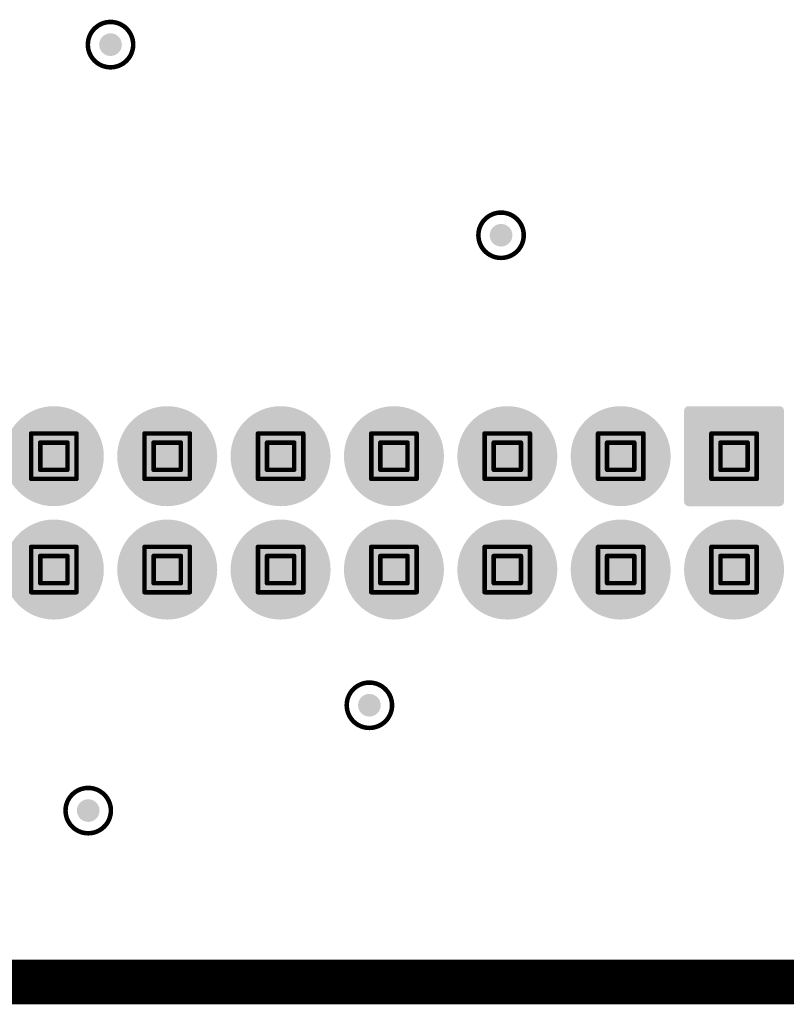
# Model space of a CAD drawing. Header units: inches. Extents: x -11.9 to 0, y -4.1 to 7.1.
# Tile 27 of 54: x -5.355 to -5.017, y 1.959 to 2.393. Entities that reach past the tile are written whole.
import ezdxf

# ---------------------------------------------------------------- set-up
doc = ezdxf.new("R2010")
doc.units = ezdxf.units.IN
doc.header["$MEASUREMENT"] = 0
for name, color, linetype in [('DrillDrawing', 1, 'Continuous'), ('Mechanical1', 6, 'Continuous'), ('MultiLayer', 9, 'Continuous'), ('PadHoleLayer', 156, 'Continuous'), ('ViaHoleLayer', 16, 'Continuous')]:
    doc.layers.add(name, color=color, linetype=linetype)

# ---------------------------------------------------------------- blocks, each defined once
blk = doc.blocks.new('FP_SHF_112_01_L_D_TH_HDR24_MFG_437')
at = {"layer": 'MultiLayer'}
h = blk.add_hatch(color=9, dxfattribs=at)
edge = h.paths.add_edge_path()
edge.add_arc((-0.275, 0.01496), 0.02205, 0, 360)
h = blk.add_hatch(color=9, dxfattribs=at)
edge = h.paths.add_edge_path()
edge.add_arc((-0.225, 0.01496), 0.02205, 0, 360)
h = blk.add_hatch(color=9, dxfattribs=at)
edge = h.paths.add_edge_path()
edge.add_arc((-0.175, 0.01496), 0.02205, 0, 360)
h = blk.add_hatch(color=9, dxfattribs=at)
edge = h.paths.add_edge_path()
edge.add_arc((-0.125, 0.01496), 0.02205, 0, 360)
h = blk.add_hatch(color=9, dxfattribs=at)
edge = h.paths.add_edge_path()
edge.add_arc((-0.075, 0.01496), 0.02205, 0, 360)
h = blk.add_hatch(color=9, dxfattribs=at)
edge = h.paths.add_edge_path()
edge.add_arc((-0.025, 0.01496), 0.02205, 0, 360)
h = blk.add_hatch(color=9, dxfattribs=at)
edge = h.paths.add_edge_path()
edge.add_arc((0.025, 0.01496), 0.02205, 0, 360)
h = blk.add_hatch(color=9, dxfattribs=at)
edge = h.paths.add_edge_path()
edge.add_arc((0.075, 0.01496), 0.02205, 0, 360)
h = blk.add_hatch(color=9, dxfattribs=at)
edge = h.paths.add_edge_path()
edge.add_arc((0.125, 0.01496), 0.02205, 0, 360)
h = blk.add_hatch(color=9, dxfattribs=at)
edge = h.paths.add_edge_path()
edge.add_arc((0.175, 0.01496), 0.02205, 0, 360)
h = blk.add_hatch(color=9, dxfattribs=at)
edge = h.paths.add_edge_path()
edge.add_arc((0.225, 0.01496), 0.02205, 0, 360)
h = blk.add_hatch(color=9, dxfattribs=at)
edge = h.paths.add_edge_path()
edge.add_arc((0.275, 0.01496), 0.02205, 0, 360)
h = blk.add_hatch(color=9, dxfattribs=at)
edge = h.paths.add_edge_path()
edge.add_arc((-0.29506, -0.01498), 0.00198, 90, 180)
edge.add_line((-0.29705, -0.01498), (-0.29705, -0.0551))
edge.add_arc((-0.29506, -0.0551), 0.00198, 180, 270)
edge.add_line((-0.29506, -0.05709), (-0.25494, -0.05709))
edge.add_arc((-0.25494, -0.0551), 0.00198, 270, 360)
edge.add_line((-0.25295, -0.0551), (-0.25295, -0.01498))
edge.add_arc((-0.25494, -0.01498), 0.00198, 0, 90)
edge.add_line((-0.25494, -0.01299), (-0.29506, -0.01299))
h = blk.add_hatch(color=9, dxfattribs=at)
edge = h.paths.add_edge_path()
edge.add_arc((-0.225, -0.03504), 0.02205, 0, 360)
h = blk.add_hatch(color=9, dxfattribs=at)
edge = h.paths.add_edge_path()
edge.add_arc((-0.175, -0.03504), 0.02205, 0, 360)
h = blk.add_hatch(color=9, dxfattribs=at)
edge = h.paths.add_edge_path()
edge.add_arc((-0.125, -0.03504), 0.02205, 0, 360)
h = blk.add_hatch(color=9, dxfattribs=at)
edge = h.paths.add_edge_path()
edge.add_arc((-0.075, -0.03504), 0.02205, 0, 360)
h = blk.add_hatch(color=9, dxfattribs=at)
edge = h.paths.add_edge_path()
edge.add_arc((-0.025, -0.03504), 0.02205, 0, 360)
h = blk.add_hatch(color=9, dxfattribs=at)
edge = h.paths.add_edge_path()
edge.add_arc((0.025, -0.03504), 0.02205, 0, 360)
h = blk.add_hatch(color=9, dxfattribs=at)
edge = h.paths.add_edge_path()
edge.add_arc((0.075, -0.03504), 0.02205, 0, 360)
h = blk.add_hatch(color=9, dxfattribs=at)
edge = h.paths.add_edge_path()
edge.add_arc((0.125, -0.03504), 0.02205, 0, 360)
h = blk.add_hatch(color=9, dxfattribs=at)
edge = h.paths.add_edge_path()
edge.add_arc((0.175, -0.03504), 0.02205, 0, 360)
h = blk.add_hatch(color=9, dxfattribs=at)
edge = h.paths.add_edge_path()
edge.add_arc((0.225, -0.03504), 0.02205, 0, 360)
h = blk.add_hatch(color=9, dxfattribs=at)
edge = h.paths.add_edge_path()
edge.add_arc((0.275, -0.03504), 0.02205, 0, 360)
at = {"layer": 'PadHoleLayer'}
h = blk.add_hatch(color=156, dxfattribs=at)
edge = h.paths.add_edge_path()
edge.add_arc((-0.275, 0.01496), 0.01457, 0, 360)
h = blk.add_hatch(color=156, dxfattribs=at)
edge = h.paths.add_edge_path()
edge.add_arc((-0.225, 0.01496), 0.01457, 0, 360)
h = blk.add_hatch(color=156, dxfattribs=at)
edge = h.paths.add_edge_path()
edge.add_arc((-0.175, 0.01496), 0.01457, 0, 360)
h = blk.add_hatch(color=156, dxfattribs=at)
edge = h.paths.add_edge_path()
edge.add_arc((-0.125, 0.01496), 0.01457, 0, 360)
h = blk.add_hatch(color=156, dxfattribs=at)
edge = h.paths.add_edge_path()
edge.add_arc((-0.075, 0.01496), 0.01457, 0, 360)
h = blk.add_hatch(color=156, dxfattribs=at)
edge = h.paths.add_edge_path()
edge.add_arc((-0.025, 0.01496), 0.01457, 0, 360)
h = blk.add_hatch(color=156, dxfattribs=at)
edge = h.paths.add_edge_path()
edge.add_arc((0.025, 0.01496), 0.01457, 0, 360)
h = blk.add_hatch(color=156, dxfattribs=at)
edge = h.paths.add_edge_path()
edge.add_arc((0.075, 0.01496), 0.01457, 0, 360)
h = blk.add_hatch(color=156, dxfattribs=at)
edge = h.paths.add_edge_path()
edge.add_arc((0.125, 0.01496), 0.01457, 0, 360)
h = blk.add_hatch(color=156, dxfattribs=at)
edge = h.paths.add_edge_path()
edge.add_arc((0.175, 0.01496), 0.01457, 0, 360)
h = blk.add_hatch(color=156, dxfattribs=at)
edge = h.paths.add_edge_path()
edge.add_arc((0.225, 0.01496), 0.01457, 0, 360)
h = blk.add_hatch(color=156, dxfattribs=at)
edge = h.paths.add_edge_path()
edge.add_arc((0.275, 0.01496), 0.01457, 0, 360)
h = blk.add_hatch(color=156, dxfattribs=at)
edge = h.paths.add_edge_path()
edge.add_arc((-0.275, -0.03504), 0.01457, 0, 360)
h = blk.add_hatch(color=156, dxfattribs=at)
edge = h.paths.add_edge_path()
edge.add_arc((-0.225, -0.03504), 0.01457, 0, 360)
h = blk.add_hatch(color=156, dxfattribs=at)
edge = h.paths.add_edge_path()
edge.add_arc((-0.175, -0.03504), 0.01457, 0, 360)
h = blk.add_hatch(color=156, dxfattribs=at)
edge = h.paths.add_edge_path()
edge.add_arc((-0.125, -0.03504), 0.01457, 0, 360)
h = blk.add_hatch(color=156, dxfattribs=at)
edge = h.paths.add_edge_path()
edge.add_arc((-0.075, -0.03504), 0.01457, 0, 360)
h = blk.add_hatch(color=156, dxfattribs=at)
edge = h.paths.add_edge_path()
edge.add_arc((-0.025, -0.03504), 0.01457, 0, 360)
h = blk.add_hatch(color=156, dxfattribs=at)
edge = h.paths.add_edge_path()
edge.add_arc((0.025, -0.03504), 0.01457, 0, 360)
h = blk.add_hatch(color=156, dxfattribs=at)
edge = h.paths.add_edge_path()
edge.add_arc((0.075, -0.03504), 0.01457, 0, 360)
h = blk.add_hatch(color=156, dxfattribs=at)
edge = h.paths.add_edge_path()
edge.add_arc((0.125, -0.03504), 0.01457, 0, 360)
h = blk.add_hatch(color=156, dxfattribs=at)
edge = h.paths.add_edge_path()
edge.add_arc((0.175, -0.03504), 0.01457, 0, 360)
h = blk.add_hatch(color=156, dxfattribs=at)
edge = h.paths.add_edge_path()
edge.add_arc((0.225, -0.03504), 0.01457, 0, 360)
h = blk.add_hatch(color=156, dxfattribs=at)
edge = h.paths.add_edge_path()
edge.add_arc((0.275, -0.03504), 0.01457, 0, 360)

msp = doc.modelspace()

# ---------------------------------------------------------------- hatches: boundary and pattern name
at = {"layer": 'ViaHoleLayer'}
h = msp.add_hatch(color=16, dxfattribs=at)
edge = h.paths.add_edge_path()
edge.add_arc((-5.31496, 2.38189), 0.005, 0, 360)
h = msp.add_hatch(color=16, dxfattribs=at)
edge = h.paths.add_edge_path()
edge.add_arc((-5.14272, 2.29783), 0.005, 0, 360)
h = msp.add_hatch(color=16, dxfattribs=at)
edge = h.paths.add_edge_path()
edge.add_arc((-5.20079, 2.09055), 0.005, 0, 360)
h = msp.add_hatch(color=16, dxfattribs=at)
edge = h.paths.add_edge_path()
edge.add_arc((-5.3248, 2.04409), 0.005, 0, 360)

# ---------------------------------------------------------------- linework, layer by layer
at = {"layer": 'DrillDrawing'}
for points, const_width in [([(-5.30496, 2.38189, 1), (-5.32496, 2.38189, 1)], 0.002), ([(-5.32546, 2.38189, 1), (-5.32446, 2.38189, 1)], 0.001), ([(-5.30546, 2.38189, 1), (-5.30446, 2.38189, 1)], 0.001), ([(-5.13272, 2.29783, 1), (-5.15272, 2.29783, 1)], 0.002), ([(-5.15322, 2.29783, 1), (-5.15222, 2.29783, 1)], 0.001), ([(-5.13322, 2.29783, 1), (-5.13222, 2.29783, 1)], 0.001), ([(-5.35046, 2.21039, 1), (-5.34946, 2.21039, 1)], 0.001), ([(-5.35046, 2.21039, 1), (-5.34946, 2.21039, 1)], 0.001), ([(-5.33046, 2.21039, 1), (-5.32946, 2.21039, 1)], 0.001), ([(-5.33046, 2.21039, 1), (-5.32946, 2.21039, 1)], 0.001), ([(-5.30046, 2.21039, 1), (-5.29946, 2.21039, 1)], 0.001), ([(-5.30046, 2.21039, 1), (-5.29946, 2.21039, 1)], 0.001), ([(-5.28046, 2.21039, 1), (-5.27946, 2.21039, 1)], 0.001), ([(-5.28046, 2.21039, 1), (-5.27946, 2.21039, 1)], 0.001), ([(-5.25046, 2.21039, 1), (-5.24946, 2.21039, 1)], 0.001), ([(-5.25046, 2.21039, 1), (-5.24946, 2.21039, 1)], 0.001), ([(-5.23046, 2.21039, 1), (-5.22946, 2.21039, 1)], 0.001), ([(-5.23046, 2.21039, 1), (-5.22946, 2.21039, 1)], 0.001), ([(-5.20046, 2.21039, 1), (-5.19946, 2.21039, 1)], 0.001), ([(-5.20046, 2.21039, 1), (-5.19946, 2.21039, 1)], 0.001), ([(-5.18046, 2.21039, 1), (-5.17946, 2.21039, 1)], 0.001), ([(-5.18046, 2.21039, 1), (-5.17946, 2.21039, 1)], 0.001), ([(-5.15046, 2.21039, 1), (-5.14946, 2.21039, 1)], 0.001), ([(-5.15046, 2.21039, 1), (-5.14946, 2.21039, 1)], 0.001), ([(-5.13046, 2.21039, 1), (-5.12946, 2.21039, 1)], 0.001), ([(-5.13046, 2.21039, 1), (-5.12946, 2.21039, 1)], 0.001), ([(-5.10046, 2.21039, 1), (-5.09946, 2.21039, 1)], 0.001), ([(-5.10046, 2.21039, 1), (-5.09946, 2.21039, 1)], 0.001), ([(-5.08046, 2.21039, 1), (-5.07946, 2.21039, 1)], 0.001), ([(-5.08046, 2.21039, 1), (-5.07946, 2.21039, 1)], 0.001), ([(-5.05046, 2.21039, 1), (-5.04946, 2.21039, 1)], 0.001), ([(-5.05046, 2.21039, 1), (-5.04946, 2.21039, 1)], 0.001), ([(-5.03046, 2.21039, 1), (-5.02946, 2.21039, 1)], 0.001), ([(-5.03046, 2.21039, 1), (-5.02946, 2.21039, 1)], 0.001), ([(-5.34646, 2.20639, 1), (-5.34546, 2.20639, 1)], 0.001), ([(-5.34646, 2.20639, 1), (-5.34546, 2.20639, 1)], 0.001), ([(-5.33446, 2.20639, 1), (-5.33346, 2.20639, 1)], 0.001), ([(-5.33446, 2.20639, 1), (-5.33346, 2.20639, 1)], 0.001), ([(-5.29646, 2.20639, 1), (-5.29546, 2.20639, 1)], 0.001), ([(-5.29646, 2.20639, 1), (-5.29546, 2.20639, 1)], 0.001), ([(-5.28446, 2.20639, 1), (-5.28346, 2.20639, 1)], 0.001), ([(-5.28446, 2.20639, 1), (-5.28346, 2.20639, 1)], 0.001), ([(-5.24646, 2.20639, 1), (-5.24546, 2.20639, 1)], 0.001), ([(-5.24646, 2.20639, 1), (-5.24546, 2.20639, 1)], 0.001), ([(-5.23446, 2.20639, 1), (-5.23346, 2.20639, 1)], 0.001), ([(-5.23446, 2.20639, 1), (-5.23346, 2.20639, 1)], 0.001), ([(-5.19646, 2.20639, 1), (-5.19546, 2.20639, 1)], 0.001), ([(-5.19646, 2.20639, 1), (-5.19546, 2.20639, 1)], 0.001), ([(-5.18446, 2.20639, 1), (-5.18346, 2.20639, 1)], 0.001), ([(-5.18446, 2.20639, 1), (-5.18346, 2.20639, 1)], 0.001), ([(-5.14646, 2.20639, 1), (-5.14546, 2.20639, 1)], 0.001), ([(-5.14646, 2.20639, 1), (-5.14546, 2.20639, 1)], 0.001), ([(-5.13446, 2.20639, 1), (-5.13346, 2.20639, 1)], 0.001), ([(-5.13446, 2.20639, 1), (-5.13346, 2.20639, 1)], 0.001), ([(-5.09646, 2.20639, 1), (-5.09546, 2.20639, 1)], 0.001), ([(-5.09646, 2.20639, 1), (-5.09546, 2.20639, 1)], 0.001), ([(-5.08446, 2.20639, 1), (-5.08346, 2.20639, 1)], 0.001), ([(-5.08446, 2.20639, 1), (-5.08346, 2.20639, 1)], 0.001), ([(-5.04646, 2.20639, 1), (-5.04546, 2.20639, 1)], 0.001), ([(-5.04646, 2.20639, 1), (-5.04546, 2.20639, 1)], 0.001), ([(-5.03446, 2.20639, 1), (-5.03346, 2.20639, 1)], 0.001), ([(-5.03446, 2.20639, 1), (-5.03346, 2.20639, 1)], 0.001), ([(-5.34646, 2.19439, 1), (-5.34546, 2.19439, 1)], 0.001), ([(-5.34646, 2.19439, 1), (-5.34546, 2.19439, 1)], 0.001), ([(-5.33446, 2.19439, 1), (-5.33346, 2.19439, 1)], 0.001), ([(-5.33446, 2.19439, 1), (-5.33346, 2.19439, 1)], 0.001), ([(-5.29646, 2.19439, 1), (-5.29546, 2.19439, 1)], 0.001), ([(-5.29646, 2.19439, 1), (-5.29546, 2.19439, 1)], 0.001), ([(-5.28446, 2.19439, 1), (-5.28346, 2.19439, 1)], 0.001), ([(-5.28446, 2.19439, 1), (-5.28346, 2.19439, 1)], 0.001), ([(-5.24646, 2.19439, 1), (-5.24546, 2.19439, 1)], 0.001), ([(-5.24646, 2.19439, 1), (-5.24546, 2.19439, 1)], 0.001), ([(-5.23446, 2.19439, 1), (-5.23346, 2.19439, 1)], 0.001), ([(-5.23446, 2.19439, 1), (-5.23346, 2.19439, 1)], 0.001), ([(-5.19646, 2.19439, 1), (-5.19546, 2.19439, 1)], 0.001), ([(-5.19646, 2.19439, 1), (-5.19546, 2.19439, 1)], 0.001), ([(-5.18446, 2.19439, 1), (-5.18346, 2.19439, 1)], 0.001), ([(-5.18446, 2.19439, 1), (-5.18346, 2.19439, 1)], 0.001), ([(-5.14646, 2.19439, 1), (-5.14546, 2.19439, 1)], 0.001), ([(-5.14646, 2.19439, 1), (-5.14546, 2.19439, 1)], 0.001), ([(-5.13446, 2.19439, 1), (-5.13346, 2.19439, 1)], 0.001), ([(-5.13446, 2.19439, 1), (-5.13346, 2.19439, 1)], 0.001), ([(-5.09646, 2.19439, 1), (-5.09546, 2.19439, 1)], 0.001), ([(-5.09646, 2.19439, 1), (-5.09546, 2.19439, 1)], 0.001), ([(-5.08446, 2.19439, 1), (-5.08346, 2.19439, 1)], 0.001), ([(-5.08446, 2.19439, 1), (-5.08346, 2.19439, 1)], 0.001), ([(-5.04646, 2.19439, 1), (-5.04546, 2.19439, 1)], 0.001), ([(-5.04646, 2.19439, 1), (-5.04546, 2.19439, 1)], 0.001), ([(-5.03446, 2.19439, 1), (-5.03346, 2.19439, 1)], 0.001), ([(-5.03446, 2.19439, 1), (-5.03346, 2.19439, 1)], 0.001), ([(-5.35046, 2.19039, 1), (-5.34946, 2.19039, 1)], 0.001), ([(-5.35046, 2.19039, 1), (-5.34946, 2.19039, 1)], 0.001), ([(-5.33046, 2.19039, 1), (-5.32946, 2.19039, 1)], 0.001), ([(-5.33046, 2.19039, 1), (-5.32946, 2.19039, 1)], 0.001), ([(-5.30046, 2.19039, 1), (-5.29946, 2.19039, 1)], 0.001), ([(-5.30046, 2.19039, 1), (-5.29946, 2.19039, 1)], 0.001), ([(-5.28046, 2.19039, 1), (-5.27946, 2.19039, 1)], 0.001), ([(-5.28046, 2.19039, 1), (-5.27946, 2.19039, 1)], 0.001), ([(-5.25046, 2.19039, 1), (-5.24946, 2.19039, 1)], 0.001), ([(-5.25046, 2.19039, 1), (-5.24946, 2.19039, 1)], 0.001), ([(-5.23046, 2.19039, 1), (-5.22946, 2.19039, 1)], 0.001), ([(-5.23046, 2.19039, 1), (-5.22946, 2.19039, 1)], 0.001), ([(-5.20046, 2.19039, 1), (-5.19946, 2.19039, 1)], 0.001), ([(-5.20046, 2.19039, 1), (-5.19946, 2.19039, 1)], 0.001), ([(-5.18046, 2.19039, 1), (-5.17946, 2.19039, 1)], 0.001), ([(-5.18046, 2.19039, 1), (-5.17946, 2.19039, 1)], 0.001), ([(-5.15046, 2.19039, 1), (-5.14946, 2.19039, 1)], 0.001), ([(-5.15046, 2.19039, 1), (-5.14946, 2.19039, 1)], 0.001), ([(-5.13046, 2.19039, 1), (-5.12946, 2.19039, 1)], 0.001), ([(-5.13046, 2.19039, 1), (-5.12946, 2.19039, 1)], 0.001), ([(-5.10046, 2.19039, 1), (-5.09946, 2.19039, 1)], 0.001), ([(-5.10046, 2.19039, 1), (-5.09946, 2.19039, 1)], 0.001), ([(-5.08046, 2.19039, 1), (-5.07946, 2.19039, 1)], 0.001), ([(-5.08046, 2.19039, 1), (-5.07946, 2.19039, 1)], 0.001), ([(-5.05046, 2.19039, 1), (-5.04946, 2.19039, 1)], 0.001), ([(-5.05046, 2.19039, 1), (-5.04946, 2.19039, 1)], 0.001), ([(-5.03046, 2.19039, 1), (-5.02946, 2.19039, 1)], 0.001), ([(-5.03046, 2.19039, 1), (-5.02946, 2.19039, 1)], 0.001), ([(-5.35046, 2.16039, 1), (-5.34946, 2.16039, 1)], 0.001), ([(-5.35046, 2.16039, 1), (-5.34946, 2.16039, 1)], 0.001), ([(-5.33046, 2.16039, 1), (-5.32946, 2.16039, 1)], 0.001), ([(-5.33046, 2.16039, 1), (-5.32946, 2.16039, 1)], 0.001), ([(-5.30046, 2.16039, 1), (-5.29946, 2.16039, 1)], 0.001), ([(-5.30046, 2.16039, 1), (-5.29946, 2.16039, 1)], 0.001), ([(-5.28046, 2.16039, 1), (-5.27946, 2.16039, 1)], 0.001), ([(-5.28046, 2.16039, 1), (-5.27946, 2.16039, 1)], 0.001), ([(-5.25046, 2.16039, 1), (-5.24946, 2.16039, 1)], 0.001), ([(-5.25046, 2.16039, 1), (-5.24946, 2.16039, 1)], 0.001), ([(-5.23046, 2.16039, 1), (-5.22946, 2.16039, 1)], 0.001), ([(-5.23046, 2.16039, 1), (-5.22946, 2.16039, 1)], 0.001), ([(-5.20046, 2.16039, 1), (-5.19946, 2.16039, 1)], 0.001), ([(-5.20046, 2.16039, 1), (-5.19946, 2.16039, 1)], 0.001), ([(-5.18046, 2.16039, 1), (-5.17946, 2.16039, 1)], 0.001), ([(-5.18046, 2.16039, 1), (-5.17946, 2.16039, 1)], 0.001), ([(-5.15046, 2.16039, 1), (-5.14946, 2.16039, 1)], 0.001), ([(-5.15046, 2.16039, 1), (-5.14946, 2.16039, 1)], 0.001), ([(-5.13046, 2.16039, 1), (-5.12946, 2.16039, 1)], 0.001), ([(-5.13046, 2.16039, 1), (-5.12946, 2.16039, 1)], 0.001), ([(-5.10046, 2.16039, 1), (-5.09946, 2.16039, 1)], 0.001), ([(-5.10046, 2.16039, 1), (-5.09946, 2.16039, 1)], 0.001), ([(-5.08046, 2.16039, 1), (-5.07946, 2.16039, 1)], 0.001), ([(-5.08046, 2.16039, 1), (-5.07946, 2.16039, 1)], 0.001), ([(-5.05046, 2.16039, 1), (-5.04946, 2.16039, 1)], 0.001), ([(-5.05046, 2.16039, 1), (-5.04946, 2.16039, 1)], 0.001), ([(-5.03046, 2.16039, 1), (-5.02946, 2.16039, 1)], 0.001), ([(-5.03046, 2.16039, 1), (-5.02946, 2.16039, 1)], 0.001), ([(-5.34646, 2.15639, 1), (-5.34546, 2.15639, 1)], 0.001), ([(-5.34646, 2.15639, 1), (-5.34546, 2.15639, 1)], 0.001), ([(-5.33446, 2.15639, 1), (-5.33346, 2.15639, 1)], 0.001), ([(-5.33446, 2.15639, 1), (-5.33346, 2.15639, 1)], 0.001), ([(-5.29646, 2.15639, 1), (-5.29546, 2.15639, 1)], 0.001), ([(-5.29646, 2.15639, 1), (-5.29546, 2.15639, 1)], 0.001), ([(-5.28446, 2.15639, 1), (-5.28346, 2.15639, 1)], 0.001), ([(-5.28446, 2.15639, 1), (-5.28346, 2.15639, 1)], 0.001), ([(-5.24646, 2.15639, 1), (-5.24546, 2.15639, 1)], 0.001), ([(-5.24646, 2.15639, 1), (-5.24546, 2.15639, 1)], 0.001), ([(-5.23446, 2.15639, 1), (-5.23346, 2.15639, 1)], 0.001), ([(-5.23446, 2.15639, 1), (-5.23346, 2.15639, 1)], 0.001), ([(-5.19646, 2.15639, 1), (-5.19546, 2.15639, 1)], 0.001), ([(-5.19646, 2.15639, 1), (-5.19546, 2.15639, 1)], 0.001), ([(-5.18446, 2.15639, 1), (-5.18346, 2.15639, 1)], 0.001), ([(-5.18446, 2.15639, 1), (-5.18346, 2.15639, 1)], 0.001), ([(-5.14646, 2.15639, 1), (-5.14546, 2.15639, 1)], 0.001), ([(-5.14646, 2.15639, 1), (-5.14546, 2.15639, 1)], 0.001), ([(-5.13446, 2.15639, 1), (-5.13346, 2.15639, 1)], 0.001), ([(-5.13446, 2.15639, 1), (-5.13346, 2.15639, 1)], 0.001), ([(-5.09646, 2.15639, 1), (-5.09546, 2.15639, 1)], 0.001), ([(-5.09646, 2.15639, 1), (-5.09546, 2.15639, 1)], 0.001), ([(-5.08446, 2.15639, 1), (-5.08346, 2.15639, 1)], 0.001), ([(-5.08446, 2.15639, 1), (-5.08346, 2.15639, 1)], 0.001), ([(-5.04646, 2.15639, 1), (-5.04546, 2.15639, 1)], 0.001), ([(-5.04646, 2.15639, 1), (-5.04546, 2.15639, 1)], 0.001), ([(-5.03446, 2.15639, 1), (-5.03346, 2.15639, 1)], 0.001), ([(-5.03446, 2.15639, 1), (-5.03346, 2.15639, 1)], 0.001), ([(-5.34646, 2.14439, 1), (-5.34546, 2.14439, 1)], 0.001), ([(-5.34646, 2.14439, 1), (-5.34546, 2.14439, 1)], 0.001), ([(-5.33446, 2.14439, 1), (-5.33346, 2.14439, 1)], 0.001), ([(-5.33446, 2.14439, 1), (-5.33346, 2.14439, 1)], 0.001), ([(-5.29646, 2.14439, 1), (-5.29546, 2.14439, 1)], 0.001), ([(-5.29646, 2.14439, 1), (-5.29546, 2.14439, 1)], 0.001), ([(-5.28446, 2.14439, 1), (-5.28346, 2.14439, 1)], 0.001), ([(-5.28446, 2.14439, 1), (-5.28346, 2.14439, 1)], 0.001), ([(-5.24646, 2.14439, 1), (-5.24546, 2.14439, 1)], 0.001), ([(-5.24646, 2.14439, 1), (-5.24546, 2.14439, 1)], 0.001), ([(-5.23446, 2.14439, 1), (-5.23346, 2.14439, 1)], 0.001), ([(-5.23446, 2.14439, 1), (-5.23346, 2.14439, 1)], 0.001), ([(-5.19646, 2.14439, 1), (-5.19546, 2.14439, 1)], 0.001), ([(-5.19646, 2.14439, 1), (-5.19546, 2.14439, 1)], 0.001), ([(-5.18446, 2.14439, 1), (-5.18346, 2.14439, 1)], 0.001), ([(-5.18446, 2.14439, 1), (-5.18346, 2.14439, 1)], 0.001), ([(-5.14646, 2.14439, 1), (-5.14546, 2.14439, 1)], 0.001), ([(-5.14646, 2.14439, 1), (-5.14546, 2.14439, 1)], 0.001), ([(-5.13446, 2.14439, 1), (-5.13346, 2.14439, 1)], 0.001), ([(-5.13446, 2.14439, 1), (-5.13346, 2.14439, 1)], 0.001), ([(-5.09646, 2.14439, 1), (-5.09546, 2.14439, 1)], 0.001), ([(-5.09646, 2.14439, 1), (-5.09546, 2.14439, 1)], 0.001), ([(-5.08446, 2.14439, 1), (-5.08346, 2.14439, 1)], 0.001), ([(-5.08446, 2.14439, 1), (-5.08346, 2.14439, 1)], 0.001), ([(-5.04646, 2.14439, 1), (-5.04546, 2.14439, 1)], 0.001), ([(-5.04646, 2.14439, 1), (-5.04546, 2.14439, 1)], 0.001), ([(-5.03446, 2.14439, 1), (-5.03346, 2.14439, 1)], 0.001), ([(-5.03446, 2.14439, 1), (-5.03346, 2.14439, 1)], 0.001), ([(-5.35046, 2.14039, 1), (-5.34946, 2.14039, 1)], 0.001), ([(-5.35046, 2.14039, 1), (-5.34946, 2.14039, 1)], 0.001), ([(-5.33046, 2.14039, 1), (-5.32946, 2.14039, 1)], 0.001), ([(-5.33046, 2.14039, 1), (-5.32946, 2.14039, 1)], 0.001), ([(-5.30046, 2.14039, 1), (-5.29946, 2.14039, 1)], 0.001), ([(-5.30046, 2.14039, 1), (-5.29946, 2.14039, 1)], 0.001), ([(-5.28046, 2.14039, 1), (-5.27946, 2.14039, 1)], 0.001), ([(-5.28046, 2.14039, 1), (-5.27946, 2.14039, 1)], 0.001), ([(-5.25046, 2.14039, 1), (-5.24946, 2.14039, 1)], 0.001), ([(-5.25046, 2.14039, 1), (-5.24946, 2.14039, 1)], 0.001), ([(-5.23046, 2.14039, 1), (-5.22946, 2.14039, 1)], 0.001), ([(-5.23046, 2.14039, 1), (-5.22946, 2.14039, 1)], 0.001), ([(-5.20046, 2.14039, 1), (-5.19946, 2.14039, 1)], 0.001), ([(-5.20046, 2.14039, 1), (-5.19946, 2.14039, 1)], 0.001), ([(-5.18046, 2.14039, 1), (-5.17946, 2.14039, 1)], 0.001), ([(-5.18046, 2.14039, 1), (-5.17946, 2.14039, 1)], 0.001), ([(-5.15046, 2.14039, 1), (-5.14946, 2.14039, 1)], 0.001), ([(-5.15046, 2.14039, 1), (-5.14946, 2.14039, 1)], 0.001), ([(-5.13046, 2.14039, 1), (-5.12946, 2.14039, 1)], 0.001), ([(-5.13046, 2.14039, 1), (-5.12946, 2.14039, 1)], 0.001), ([(-5.10046, 2.14039, 1), (-5.09946, 2.14039, 1)], 0.001), ([(-5.10046, 2.14039, 1), (-5.09946, 2.14039, 1)], 0.001), ([(-5.08046, 2.14039, 1), (-5.07946, 2.14039, 1)], 0.001), ([(-5.08046, 2.14039, 1), (-5.07946, 2.14039, 1)], 0.001), ([(-5.05046, 2.14039, 1), (-5.04946, 2.14039, 1)], 0.001), ([(-5.05046, 2.14039, 1), (-5.04946, 2.14039, 1)], 0.001), ([(-5.03046, 2.14039, 1), (-5.02946, 2.14039, 1)], 0.001), ([(-5.03046, 2.14039, 1), (-5.02946, 2.14039, 1)], 0.001), ([(-5.19079, 2.09055, 1), (-5.21079, 2.09055, 1)], 0.002), ([(-5.21129, 2.09055, 1), (-5.21029, 2.09055, 1)], 0.001), ([(-5.19129, 2.09055, 1), (-5.19029, 2.09055, 1)], 0.001), ([(-5.3148, 2.04409, 1), (-5.3348, 2.04409, 1)], 0.002), ([(-5.3353, 2.04409, 1), (-5.3343, 2.04409, 1)], 0.001), ([(-5.3153, 2.04409, 1), (-5.3143, 2.04409, 1)], 0.001)]:
    msp.add_lwpolyline(points, format="xyb", close=True, dxfattribs=dict(at, const_width=const_width))
at = {"layer": 'DrillDrawing', "const_width": 0.002}
for points in [[(-5.34996, 2.21039), (-5.32996, 2.21039)], [(-5.34996, 2.19039), (-5.34996, 2.21039)], [(-5.32996, 2.19039), (-5.32996, 2.21039)], [(-5.29996, 2.21039), (-5.27996, 2.21039)], [(-5.29996, 2.19039), (-5.29996, 2.21039)], [(-5.27996, 2.19039), (-5.27996, 2.21039)], [(-5.24996, 2.21039), (-5.22996, 2.21039)], [(-5.24996, 2.19039), (-5.24996, 2.21039)], [(-5.22996, 2.19039), (-5.22996, 2.21039)], [(-5.19996, 2.21039), (-5.17996, 2.21039)], [(-5.19996, 2.19039), (-5.19996, 2.21039)], [(-5.17996, 2.19039), (-5.17996, 2.21039)], [(-5.14996, 2.21039), (-5.12996, 2.21039)], [(-5.14996, 2.19039), (-5.14996, 2.21039)], [(-5.12996, 2.19039), (-5.12996, 2.21039)], [(-5.09996, 2.21039), (-5.07996, 2.21039)], [(-5.09996, 2.19039), (-5.09996, 2.21039)], [(-5.07996, 2.19039), (-5.07996, 2.21039)], [(-5.04996, 2.21039), (-5.02996, 2.21039)], [(-5.04996, 2.19039), (-5.04996, 2.21039)], [(-5.02996, 2.19039), (-5.02996, 2.21039)], [(-5.34596, 2.20639), (-5.33396, 2.20639)], [(-5.34596, 2.19439), (-5.34596, 2.20639)], [(-5.33396, 2.19439), (-5.33396, 2.20639)], [(-5.29596, 2.20639), (-5.28396, 2.20639)], [(-5.29596, 2.19439), (-5.29596, 2.20639)], [(-5.28396, 2.19439), (-5.28396, 2.20639)], [(-5.24596, 2.20639), (-5.23396, 2.20639)], [(-5.24596, 2.19439), (-5.24596, 2.20639)], [(-5.23396, 2.19439), (-5.23396, 2.20639)], [(-5.19596, 2.20639), (-5.18396, 2.20639)], [(-5.19596, 2.19439), (-5.19596, 2.20639)], [(-5.18396, 2.19439), (-5.18396, 2.20639)], [(-5.14596, 2.20639), (-5.13396, 2.20639)], [(-5.14596, 2.19439), (-5.14596, 2.20639)], [(-5.13396, 2.19439), (-5.13396, 2.20639)], [(-5.09596, 2.20639), (-5.08396, 2.20639)], [(-5.09596, 2.19439), (-5.09596, 2.20639)], [(-5.08396, 2.19439), (-5.08396, 2.20639)], [(-5.04596, 2.20639), (-5.03396, 2.20639)], [(-5.04596, 2.19439), (-5.04596, 2.20639)], [(-5.03396, 2.19439), (-5.03396, 2.20639)], [(-5.34596, 2.19439), (-5.33396, 2.19439)], [(-5.29596, 2.19439), (-5.28396, 2.19439)], [(-5.24596, 2.19439), (-5.23396, 2.19439)], [(-5.19596, 2.19439), (-5.18396, 2.19439)], [(-5.14596, 2.19439), (-5.13396, 2.19439)], [(-5.09596, 2.19439), (-5.08396, 2.19439)], [(-5.04596, 2.19439), (-5.03396, 2.19439)], [(-5.34996, 2.19039), (-5.32996, 2.19039)], [(-5.29996, 2.19039), (-5.27996, 2.19039)], [(-5.24996, 2.19039), (-5.22996, 2.19039)], [(-5.19996, 2.19039), (-5.17996, 2.19039)], [(-5.14996, 2.19039), (-5.12996, 2.19039)], [(-5.09996, 2.19039), (-5.07996, 2.19039)], [(-5.04996, 2.19039), (-5.02996, 2.19039)], [(-5.34996, 2.16039), (-5.32996, 2.16039)], [(-5.34996, 2.14039), (-5.34996, 2.16039)], [(-5.32996, 2.14039), (-5.32996, 2.16039)], [(-5.29996, 2.16039), (-5.27996, 2.16039)], [(-5.29996, 2.14039), (-5.29996, 2.16039)], [(-5.27996, 2.14039), (-5.27996, 2.16039)], [(-5.24996, 2.16039), (-5.22996, 2.16039)], [(-5.24996, 2.14039), (-5.24996, 2.16039)], [(-5.22996, 2.14039), (-5.22996, 2.16039)], [(-5.19996, 2.16039), (-5.17996, 2.16039)], [(-5.19996, 2.14039), (-5.19996, 2.16039)], [(-5.17996, 2.14039), (-5.17996, 2.16039)], [(-5.14996, 2.16039), (-5.12996, 2.16039)], [(-5.14996, 2.14039), (-5.14996, 2.16039)], [(-5.12996, 2.14039), (-5.12996, 2.16039)], [(-5.09996, 2.16039), (-5.07996, 2.16039)], [(-5.09996, 2.14039), (-5.09996, 2.16039)], [(-5.07996, 2.14039), (-5.07996, 2.16039)], [(-5.04996, 2.16039), (-5.02996, 2.16039)], [(-5.04996, 2.14039), (-5.04996, 2.16039)], [(-5.02996, 2.14039), (-5.02996, 2.16039)], [(-5.34596, 2.15639), (-5.33396, 2.15639)], [(-5.34596, 2.14439), (-5.34596, 2.15639)], [(-5.33396, 2.14439), (-5.33396, 2.15639)], [(-5.29596, 2.15639), (-5.28396, 2.15639)], [(-5.29596, 2.14439), (-5.29596, 2.15639)], [(-5.28396, 2.14439), (-5.28396, 2.15639)], [(-5.24596, 2.15639), (-5.23396, 2.15639)], [(-5.24596, 2.14439), (-5.24596, 2.15639)], [(-5.23396, 2.14439), (-5.23396, 2.15639)], [(-5.19596, 2.15639), (-5.18396, 2.15639)], [(-5.19596, 2.14439), (-5.19596, 2.15639)], [(-5.18396, 2.14439), (-5.18396, 2.15639)], [(-5.14596, 2.15639), (-5.13396, 2.15639)], [(-5.14596, 2.14439), (-5.14596, 2.15639)], [(-5.13396, 2.14439), (-5.13396, 2.15639)], [(-5.09596, 2.15639), (-5.08396, 2.15639)], [(-5.09596, 2.14439), (-5.09596, 2.15639)], [(-5.08396, 2.14439), (-5.08396, 2.15639)], [(-5.04596, 2.15639), (-5.03396, 2.15639)], [(-5.04596, 2.14439), (-5.04596, 2.15639)], [(-5.03396, 2.14439), (-5.03396, 2.15639)], [(-5.34596, 2.14439), (-5.33396, 2.14439)], [(-5.29596, 2.14439), (-5.28396, 2.14439)], [(-5.24596, 2.14439), (-5.23396, 2.14439)], [(-5.19596, 2.14439), (-5.18396, 2.14439)], [(-5.14596, 2.14439), (-5.13396, 2.14439)], [(-5.09596, 2.14439), (-5.08396, 2.14439)], [(-5.04596, 2.14439), (-5.03396, 2.14439)], [(-5.34996, 2.14039), (-5.32996, 2.14039)], [(-5.29996, 2.14039), (-5.27996, 2.14039)], [(-5.24996, 2.14039), (-5.22996, 2.14039)], [(-5.19996, 2.14039), (-5.17996, 2.14039)], [(-5.14996, 2.14039), (-5.12996, 2.14039)], [(-5.09996, 2.14039), (-5.07996, 2.14039)], [(-5.04996, 2.14039), (-5.02996, 2.14039)]]:
    msp.add_lwpolyline(points, dxfattribs=at)
at = {"layer": 'Mechanical1', "const_width": 0.01969}
msp.add_lwpolyline([(-11.01575, 1.9685), (-4.12205, 1.9685)], dxfattribs=at)
msp.add_lwpolyline([(-11.01575, 1.9685), (-4.12205, 1.9685)], dxfattribs=at)
msp.add_lwpolyline([(-11.01575, 1.9685), (-4.12205, 1.9685)], dxfattribs=at)

# ---------------------------------------------------------------- block references
at = {"rotation": 180}
msp.add_blockref('FP_SHF_112_01_L_D_TH_HDR24_MFG_437', (-5.31496, 2.16535), dxfattribs=at)

doc.saveas('drawing.dxf')
